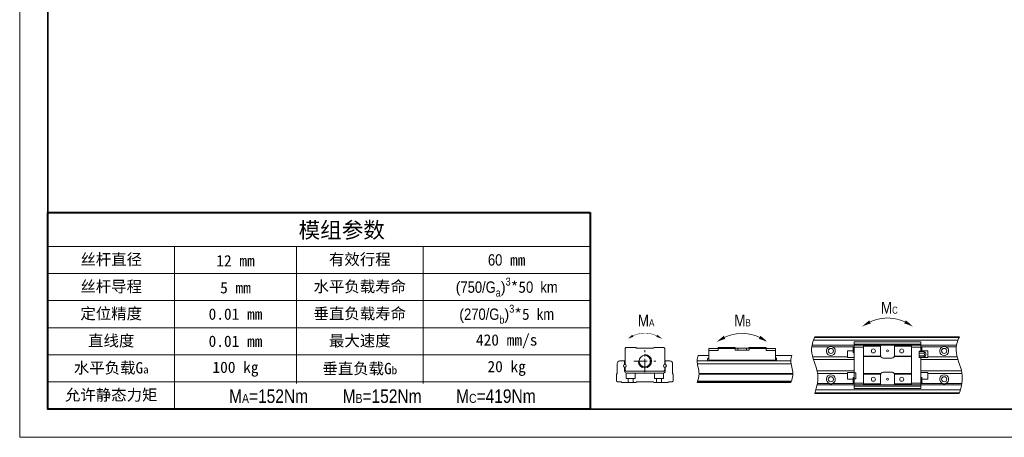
# Model space of a CAD drawing. Header units: millimetres. Extents: x 100 to 3612, y -424 to 856.
# Tile 4 of 45: x 100 to 409, y 30 to 161. Entities that reach past the tile are written whole.
import ezdxf

# ---------------------------------------------------------------- set-up
doc = ezdxf.new("R2010")
doc.units = ezdxf.units.MM
doc.linetypes.add('CENTER2', pattern=[28.575, 19.05, -3.175, 3.175, -3.175])
for name, color, linetype, lineweight in [('标注', 3, 'Continuous', 13), ('点划线', 1, 'CENTER2', 13), ('粗线', 7, 'Continuous', 35), ('细线', 7, 'Continuous', 13)]:
    doc.layers.add(name, color=color, linetype=linetype, lineweight=lineweight)
doc.styles.add('7', font='ARIALN.TTF', dxfattribs={"height": 7})

# ---------------------------------------------------------------- blocks, each defined once
blk = doc.blocks.new('A4图框')
at = {"layer": '粗线'}
blk.add_lwpolyline([(5, 205), (292, 205), (292, 5), (5, 5)], close=True, dxfattribs=at)
at = {"layer": '细线'}
blk.add_lwpolyline([(0, 210), (297, 210), (297, 0), (0, 0)], close=True, dxfattribs=at)
blk = doc.blocks.new('扭矩')
at = {"layer": '标注'}
for points, const_width in [([(451.8, 96.04, 0.223025), (436.8, 96.04, 4.483797)], 0.294), ([(345.56, 90.11, 0.223025), (335.36, 90.11, 4.483797)], 0.2), ([(389.57, 89.45, 0.223025), (374.58, 89.45, 4.483797)], 0.294)]:
    blk.add_lwpolyline(points, format="xyb", dxfattribs=dict(at, const_width=const_width))
for points in [[(433.56, 94.07, 0.0147, 1.47, -0.053865), (436.8, 96.04, 0, 0, -1.574086)], [(455.04, 94.07, 0.0147, 1.47, 0.053865), (451.8, 96.04, 0, 0, 1.574086)], [(333.16, 88.77, 0.01, 1, -0.053865), (335.36, 90.11, 0, 0, -1.574086)], [(347.76, 88.77, 0.01, 1, 0.053865), (345.56, 90.11, 0, 0, 1.574086)], [(371.34, 87.48, 0.0147, 1.47, -0.053865), (374.58, 89.45, 0, 0, -1.574086)], [(392.81, 87.48, 0.0147, 1.47, 0.053865), (389.57, 89.45, 0, 0, 1.574086)]]:
    blk.add_lwpolyline(points, format="xyseb", dxfattribs=at)
blk.add_arc((340.46, 79.24), 2.86, 180, 90, dxfattribs=at)
for points, knots in [([(413.21, 89.69), (412.34, 87.78), (410.77, 82.72), (415.51, 74.58), (414.13, 68.38), (413.16, 65.44)], [4.418107, 4.418107, 4.418107, 4.418107, 10.533784, 20.542229, 29.51, 29.51, 29.51, 29.51]), ([(475.04, 89.69), (474.16, 87.78), (472.59, 82.72), (477.33, 74.58), (475.96, 68.38), (474.98, 65.44)], [4.418107, 4.418107, 4.418107, 4.418107, 10.533784, 20.542229, 29.51, 29.51, 29.51, 29.51]), ([(363.22, 81.67), (362.98, 80.98), (362.42, 78.47), (364.23, 74.45), (363.34, 71.38), (362.84, 70.15)], [3.929779, 3.929779, 3.929779, 3.929779, 6.143971, 11.892959, 15.773013, 15.773013, 15.773013, 15.773013]), ([(403.32, 81.67), (403.08, 80.98), (402.52, 78.47), (404.33, 74.45), (403.44, 71.38), (402.94, 70.15)], [3.929779, 3.929779, 3.929779, 3.929779, 6.143971, 11.892959, 15.773013, 15.773013, 15.773013, 15.773013])]:
    blk.add_open_spline(points, degree=3, knots=knots, dxfattribs=at)
at = {"layer": '点划线', "ltscale": 0.3}
for p, q in [((340.46, 74.58), (340.46, 83.91)), ((335.79, 79.24), (345.12, 79.24))]:
    blk.add_line(p, q, dxfattribs=at)
at = {"layer": '细线'}
for p, q in [((413.1, 89.43), (474.92, 89.43)), ((413.21, 89.69), (475.04, 89.69)), ((331.97, 84.63), (332.37, 85.04)), ((331.97, 84.63), (331.97, 77.83)), ((332.37, 85.04), (336.62, 85.04)), ((336.82, 84.84), (336.62, 85.04)), ((344.09, 84.84), (336.82, 84.84)), ((344.3, 85.04), (344.09, 84.84)), ((348.54, 85.04), (344.3, 85.04)), ((348.54, 85.04), (348.94, 84.63)), ((348.94, 84.63), (348.94, 77.83)), ((367.81, 84.63), (379.04, 84.63)), ((367.81, 84.63), (367.81, 79.53)), ((371.77, 85.04), (371.77, 83.83)), ((379.11, 85.04), (371.77, 85.04)), ((379.04, 84.03), (379.04, 85.04)), ((384.94, 84.84), (379.21, 84.84)), ((380.26, 84.84), (380.26, 84.03)), ((383.89, 84.03), (383.89, 84.84)), ((392.38, 85.04), (385.04, 85.04)), ((385.1, 84.03), (385.1, 85.04)), ((385.1, 84.63), (396.34, 84.63)), ((392.38, 85.04), (392.38, 83.83)), ((396.34, 79.53), (396.34, 84.63)), ((411.89, 85.45), (419.46, 85.45)), ((473.81, 86.05), (411.99, 86.05)), ((474.43, 88.21), (412.6, 88.21)), ((420.65, 85.45), (430.03, 85.45)), ((429.55, 83.22), (429.55, 84.84)), ((430.03, 87.55), (430.03, 67.58)), ((430.03, 87.55), (458.57, 87.55)), ((458.57, 86.55), (430.03, 86.55)), ((433.99, 85.24), (430.03, 85.24)), ((433.99, 86.05), (433.99, 69.08)), ((441.27, 85.65), (433.99, 85.65)), ((441.27, 86.05), (441.27, 81.81)), ((447.33, 86.05), (447.33, 81.81)), ((454.61, 85.65), (447.33, 85.65)), ((454.61, 69.08), (454.61, 86.05)), ((458.57, 85.24), (454.61, 85.24)), ((458.57, 83.32), (458.57, 87.55)), ((458.57, 85.45), (467.95, 85.45)), ((459.05, 83.32), (459.05, 84.84)), ((469.14, 85.45), (473.71, 85.45)), ((367.81, 81.67), (363.22, 81.67)), ((367.32, 79.36), (367.32, 80.25)), ((371.77, 83.83), (367.81, 83.83)), ((379.04, 84.03), (385.1, 84.03)), ((396.34, 83.83), (392.38, 83.83)), ((403.32, 81.67), (396.34, 81.67)), ((396.82, 79.36), (396.82, 80.25)), ((412.28, 81.12), (427.13, 81.12)), ((429.55, 83.63), (427.12, 83.63)), ((427.12, 80.8), (427.12, 83.63)), ((427.12, 80.8), (430.03, 80.8)), ((441.34, 81.4), (433.99, 81.4)), ((441.43, 81.2), (433.99, 81.2)), ((442.48, 80.6), (446.12, 80.6)), ((447.17, 81.2), (454.61, 81.2)), ((454.61, 81.4), (447.26, 81.4)), ((457.84, 80.84), (457.84, 83.47)), ((458.57, 83.47), (457.84, 83.47)), ((459.54, 83.32), (457.84, 83.32)), ((457.84, 82.74), (459.54, 82.74)), ((459.54, 81.57), (457.84, 81.57)), ((459.54, 80.99), (457.84, 80.99)), ((458.57, 80.84), (457.84, 80.84)), ((458.57, 80.99), (458.57, 67.58)), ((458.57, 80.8), (461.48, 80.8)), ((461.48, 83.63), (459.05, 83.63)), ((460.67, 82.44), (460.67, 81.87)), ((461.47, 81.12), (474.11, 81.12)), ((461.48, 80.8), (461.48, 83.63)), ((328.6, 73.93), (328.6, 78.15)), ((329.81, 79.36), (331.77, 79.36)), ((331.77, 79.36), (331.77, 77.83)), ((331.77, 74.98), (331.77, 76.62)), ((331.97, 75.4), (331.97, 76.62)), ((348.94, 76.62), (348.94, 75.4)), ((349.14, 79.36), (351.11, 79.36)), ((349.14, 79.36), (349.14, 77.83)), ((349.14, 74.98), (349.14, 76.62)), ((352.32, 78.15), (352.32, 73.93)), ((362.81, 79.36), (402.91, 79.36)), ((403.02, 78.15), (362.92, 78.15)), ((396.34, 79.64), (367.81, 79.64)), ((367.81, 79.36), (367.81, 79.53)), ((396.34, 79.53), (367.81, 79.53)), ((396.34, 79.53), (396.34, 79.36)), ((430.04, 79.99), (412.62, 79.99)), ((474.45, 79.99), (458.57, 79.99)), ((328.33, 73.67), (328.6, 73.93)), ((328.33, 70.76), (328.33, 73.67)), ((332.37, 75), (331.97, 75.4)), ((348.54, 75), (332.37, 75)), ((332.48, 74.19), (332.48, 71.82)), ((332.48, 71.82), (336.32, 71.82)), ((332.57, 74.18), (348.34, 74.18)), ((333.28, 71.82), (333.28, 70.15)), ((335.51, 71.82), (335.51, 70.15)), ((336.32, 74.18), (336.32, 71.82)), ((344.6, 74.18), (344.6, 71.82)), ((348.44, 71.82), (344.6, 71.82)), ((345.41, 71.82), (345.41, 70.15)), ((347.63, 71.82), (347.63, 70.15)), ((348.44, 74.19), (348.44, 71.82)), ((348.94, 75.4), (348.54, 75)), ((352.32, 73.93), (352.58, 73.67)), ((352.58, 73.67), (352.58, 70.76)), ((363.67, 73.93), (403.77, 73.93)), ((363.68, 73.67), (403.77, 73.67)), ((414.15, 75.14), (430.04, 75.14)), ((414.36, 74.01), (427.13, 74.01)), ((430.03, 74.33), (427.12, 74.33)), ((427.12, 71.5), (427.12, 74.33)), ((429.55, 71.91), (429.55, 70.29)), ((430.03, 74.29), (430.76, 74.29)), ((430.03, 71.66), (430.76, 71.66)), ((430.76, 74.29), (430.76, 71.66)), ((441.43, 73.93), (433.99, 73.93)), ((441.34, 73.73), (433.99, 73.73)), ((441.27, 69.08), (441.27, 73.32)), ((442.48, 74.53), (446.12, 74.53)), ((447.17, 73.93), (454.61, 73.93)), ((454.61, 73.73), (447.26, 73.73)), ((447.33, 73.32), (447.33, 69.08)), ((458.57, 75.14), (475.97, 75.14)), ((461.48, 74.33), (458.57, 74.33)), ((459.05, 70.29), (459.05, 71.91)), ((461.47, 74.01), (476.18, 74.01)), ((461.48, 71.5), (461.48, 74.33)), ((328.74, 70.35), (328.33, 70.76)), ((330.35, 70.35), (328.74, 70.35)), ((330.56, 70.15), (330.35, 70.35)), ((336.62, 70.15), (330.56, 70.15)), ((336.82, 70.35), (336.62, 70.15)), ((344.09, 70.35), (336.82, 70.35)), ((344.3, 70.15), (344.09, 70.35)), ((350.36, 70.15), (344.3, 70.15)), ((350.56, 70.35), (350.36, 70.15)), ((351.89, 70.35), (350.56, 70.35)), ((352.32, 70.53), (352.34, 70.51)), ((352.58, 70.76), (352.34, 70.51)), ((362.84, 70.15), (402.94, 70.15)), ((403.02, 70.35), (362.92, 70.35)), ((363.07, 70.76), (403.17, 70.76)), ((414.15, 69.08), (475.97, 69.08)), ((414.25, 69.68), (419.46, 69.68)), ((420.65, 69.68), (430.03, 69.68)), ((427.12, 71.5), (429.55, 71.5)), ((430.03, 69.89), (433.99, 69.89)), ((430.03, 68.58), (458.57, 68.58)), ((430.03, 67.58), (458.57, 67.58)), ((441.27, 69.48), (433.99, 69.48)), ((454.61, 69.48), (447.33, 69.48)), ((454.61, 69.89), (458.57, 69.89)), ((458.57, 69.68), (467.95, 69.68)), ((459.05, 71.5), (461.48, 71.5)), ((469.14, 69.68), (476.08, 69.68)), ((413.16, 65.44), (474.98, 65.44)), ((475.07, 65.7), (413.24, 65.7)), ((413.62, 66.92), (475.44, 66.92))]:
    blk.add_line(p, q, dxfattribs=at)
for centre, radius in [((420.05, 83.63), 1.11), ((438.24, 83.63), 0.849), ((450.36, 83.63), 0.849), ((468.55, 83.63), 1.11), ((340.46, 79.24), 2.42), ((444.3, 83.63), 0.434), ((331.87, 77.22), 0.614), ((349.04, 77.22), 0.614), ((420.05, 71.5), 1.11), ((438.24, 71.5), 0.849), ((444.3, 71.5), 0.434), ((450.36, 71.5), 0.849), ((468.55, 71.5), 1.11)]:
    blk.add_circle(centre, radius, dxfattribs=at)
for centre, radius, start, end in [((380.26, 85.44), 1.21, 199.4712, 210), ((420.05, 83.63), 1.92, 107.9953, 72.0062), ((429.95, 84.84), 0.404, 78.463, 180.0001), ((458.65, 84.84), 0.404, 359.9999, 101.537), ((468.55, 83.63), 1.92, 107.9938, 72.0062), ((367.73, 80.25), 0.404, 78.463, 180.0001), ((396.42, 80.25), 0.404, 359.9999, 101.537), ((429.95, 83.22), 0.404, 179.9999, 281.537), ((442.48, 81.81), 1.21, 180, 270), ((446.12, 81.81), 1.21, 270, 360), ((459.54, 82.15), 1.17, 14.082, 89.9713), ((459.54, 82.15), 0.583, 270.1017, 90.0043), ((459.54, 82.15), 1.17, 270, 345.918), ((329.81, 78.15), 1.21, 90, 180), ((351.11, 78.15), 1.21, 0, 90), ((332.57, 74.98), 0.8, 180, 270), ((348.34, 74.98), 0.8, 270, 0), ((420.05, 71.5), 1.92, 287.9938, 252.0047), ((429.95, 71.91), 0.404, 78.463, 180.0001), ((442.48, 73.32), 1.21, 90, 180), ((446.12, 73.32), 1.21, 30, 90), ((446.12, 73.32), 1.21, 0, 19.4712), ((458.65, 71.91), 0.404, 359.9999, 101.537), ((468.55, 71.5), 1.92, 287.9938, 252.0047), ((351.89, 70.96), 0.606, 270, 314.9062), ((429.95, 70.29), 0.404, 179.9999, 281.537), ((458.65, 70.29), 0.404, 258.463, 0.0001)]:
    blk.add_arc(centre, radius, start, end, dxfattribs=at)
for centre, major_axis, ratio, start_param, end_param in [((383.89, 85.44), (0.51, 1.1), 1, 4.621289, 4.805051), ((459.54, 83.03), (0.583, 0), 0.5, 4.712313, 7.852981), ((459.54, 81.28), (-0.583, 0), 0.5, 1.570197, 4.710613), ((446.12, 73.32), (0.51, -1.1), 1, 1.478135, 1.661896)]:
    blk.add_ellipse(centre, major_axis=major_axis, ratio=ratio, start_param=start_param, end_param=end_param, dxfattribs=at)
for points in [[(420.65, 85.45), (420.6, 85.47), (420.55, 85.48), (420.45, 85.51), (420.4, 85.51), (420.3, 85.53), (420.25, 85.54), (420.15, 85.54), (420.1, 85.55), (420.03, 85.55), (420, 85.55), (419.95, 85.54), (419.93, 85.54), (419.85, 85.54), (419.8, 85.53), (419.7, 85.51), (419.6, 85.5), (419.51, 85.47), (419.46, 85.45)], [(469.14, 85.45), (469.09, 85.47), (469.04, 85.48), (468.95, 85.51), (468.9, 85.51), (468.8, 85.53), (468.75, 85.54), (468.65, 85.54), (468.6, 85.55), (468.52, 85.55), (468.5, 85.55), (468.45, 85.54), (468.42, 85.54), (468.35, 85.54), (468.3, 85.53), (468.2, 85.51), (468.1, 85.5), (468, 85.47), (467.95, 85.45)], [(419.46, 69.68), (419.51, 69.66), (419.56, 69.65), (419.65, 69.62), (419.7, 69.61), (419.8, 69.6), (419.85, 69.59), (419.95, 69.59), (420, 69.58), (420.08, 69.58), (420.1, 69.58), (420.15, 69.59), (420.18, 69.59), (420.25, 69.59), (420.3, 69.6), (420.4, 69.61), (420.5, 69.63), (420.6, 69.66), (420.65, 69.68)], [(467.95, 69.68), (468, 69.66), (468.05, 69.65), (468.15, 69.62), (468.2, 69.61), (468.3, 69.6), (468.35, 69.59), (468.45, 69.59), (468.5, 69.58), (468.57, 69.58), (468.6, 69.58), (468.65, 69.59), (468.67, 69.59), (468.75, 69.59), (468.8, 69.6), (468.9, 69.61), (469, 69.63), (469.09, 69.66), (469.14, 69.68)]]:
    blk.add_open_spline(points, degree=3, knots=[0, 0, 0, 0, 0.125, 0.125, 0.25, 0.25, 0.375, 0.375, 0.5, 0.5, 0.5625, 0.5625, 0.625, 0.625, 0.75, 0.75, 0.875, 1, 1, 1, 1], dxfattribs=at)
blk.add_open_spline([(362.98, 70.51), (403.08, 70.51)], degree=1, dxfattribs=at)
at = {"layer": '标注', "char_height": 5, "attachment_point": 1, "style": '7'}
for s, insert in [('M{\\H0.6x;C}', (441.48, 104.59)), ('M{\\H0.6x;A}', (337.46, 99.18)), ('M{\\H0.6x;B}', (378.72, 99.18))]:
    blk.add_mtext_dynamic_manual_height_columns(s, width=12.0149, gutter_width=35, heights=[0], dxfattribs=dict(at, insert=insert))

msp = doc.modelspace()

# ---------------------------------------------------------------- linework, layer by layer
at = {"layer": '标注'}
for p, q in [((108.86, 89.9), (279, 89.9)), ((148.56, 89.9), (148.56, 38.86)), ((186.84, 89.9), (186.84, 46.91)), ((226.54, 89.9), (226.54, 46.91)), ((108.86, 81.4), (279, 81.4)), ((108.86, 72.89), (279, 72.89)), ((108.86, 64.38), (279, 64.38)), ((108.86, 55.88), (279, 55.88)), ((108.86, 47.37), (279, 47.37))]:
    msp.add_line(p, q, dxfattribs=at)
at = {"layer": '标注', "lineweight": 40}
for points in [[(279, 100.54), (279, 38.86), (108.86, 38.86), (108.86, 100.54)], [(108.86, 100.54), (279, 100.54)]]:
    msp.add_lwpolyline(points, dxfattribs=at)

# ---------------------------------------------------------------- block references
at = {"layer": '标注'}
for name, p, xscale, yscale, zscale in [('A4图框', (100, 30), 1.772264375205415, 1.772264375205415, 1.772264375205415), ('扭矩', (46.53, -4.2), 0.7330993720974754, 0.7330993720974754, 0.7330993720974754)]:
    msp.add_blockref(name, p, dxfattribs=dict(at, xscale=xscale, yscale=yscale, zscale=zscale))

# ---------------------------------------------------------------- texts
at = {"layer": '标注', "attachment_point": 5, "style": '7'}
for s, insert, char_height, width in [('{\\fSimSun|b0|i0|c134|p2;模组参数}', (201.02, 94.77), 4.9623, 170.1374), ('{\\fSimSun|b0|i0|c134|p2;丝杆直径}', (128.71, 85.65), 3.5445, 39.6969), ('{\\fSimSun|b0|i0|c134|p34;12 mm}', (167.7, 85.42), 3.5445, 38.2808), ('{\\fSimSun|b0|i0|c134|p34;有效行程}', (206.69, 85.65), 3.5445, 39.6989), ('60{\\fSimSun|b0|i0|c134|p34; mm}', (252.77, 85.65), 3.5445, 52.4609), ('{\\fSimSun|b0|i0|c134|p2;丝杆导程}', (128.71, 77.14), 3.5445, 39.6969), ('{\\fSimSun|b0|i0|c134|p34;5 mm}', (167.7, 76.92), 3.5445, 38.2808), ('{\\fSimSun|b0|i0|c134|p34;水平负载寿命}', (206.69, 77.14), 3.5445, 39.6989), ('\\A1;{\\fYouYuan|b0|i0|c134|p49;\\H0.95995x;(}750/G{\\H0.7x;\\S ^ a;\\fYouYuan|b0|i0|c134|p49;\\H1.37137x;)\\fArial Narrow|b0|i0|c134|p34;\\H0.7292x;\\S3^  ;\\fSimSun|b0|i0|c134|p34;\\H1.42858x;*5}0  km', (252.77, 77.14), 3.54453, 52.4609), ('\\A1;{\\fYouYuan|b0|i0|c134|p49;\\H0.95995x;(}270/G{\\H0.7x;\\S ^ b;\\fYouYuan|b0|i0|c134|p49;\\H1.37136x;)\\fArial Narrow|b0|i0|c134|p34;\\H0.7292x;\\S3^  ;\\fSimSun|b0|i0|c134|p34;\\H1.42858x;*5}  km', (252.77, 68.64), 3.54453, 52.4609), ('{\\fSimSun|b0|i0|c134|p2;定位精度}', (128.71, 68.64), 3.5445, 39.6969), ('{\\fSimSun|b0|i0|c134|p34;0.01 mm}', (167.7, 68.64), 3.5445, 38.2808), ('{\\fSimSun|b0|i0|c134|p34;垂直负载寿命}', (206.69, 68.64), 3.5445, 39.6989), ('{\\fSimSun|b0|i0|c134|p2;直线度}', (128.71, 60.13), 3.5445, 39.6969), ('{\\fSimSun|b0|i0|c134|p34;0.01 mm}', (167.7, 60.13), 3.5445, 38.2808), ('{\\fSimSun|b0|i0|c134|p34;最大速度}', (206.69, 60.13), 3.5445, 39.6989), ('{\\fSimSun|b0|i0|c134|p34;420 mm/s}', (252.77, 60.13), 3.5445, 52.4609), ('{\\fSimSun|b0|i0|c134|p34;水平负载G\\H0.70397x;a}', (128.71, 51.62), 3.5445, 39.6969), ('{\\fSimSun|b0|i0|c134|p34;100 kg}', (167.7, 51.39), 3.5445, 38.2808), ('{\\fSimSun|b0|i0|c134|p34;垂直负载G\\H0.70397x;b}', (206.69, 51.39), 3.5445, 39.6989), ('{\\fSimSun|b0|i0|c134|p34;20 kg}', (252.77, 51.62), 3.5445, 52.4609), ('{\\fSimSun|b0|i0|c134|p34;允许静态力矩}', (128.71, 43.11), 3.5445, 39.6969), ('{\\H1.2x;M\\H0.66667x;A\\H1.5x;=152Nm        M\\H0.66667x;B\\H1.5x;=152Nm        M\\H0.66667x;C\\H1.5x;=419Nm \\H1.16666x; \\fSimSun|b0|i0|c134|p34; }', (213.78, 42.89), 3.54453, 130.4405)]:
    msp.add_mtext(s, dxfattribs=dict(at, insert=insert, char_height=char_height, width=width))

doc.saveas('drawing.dxf')
